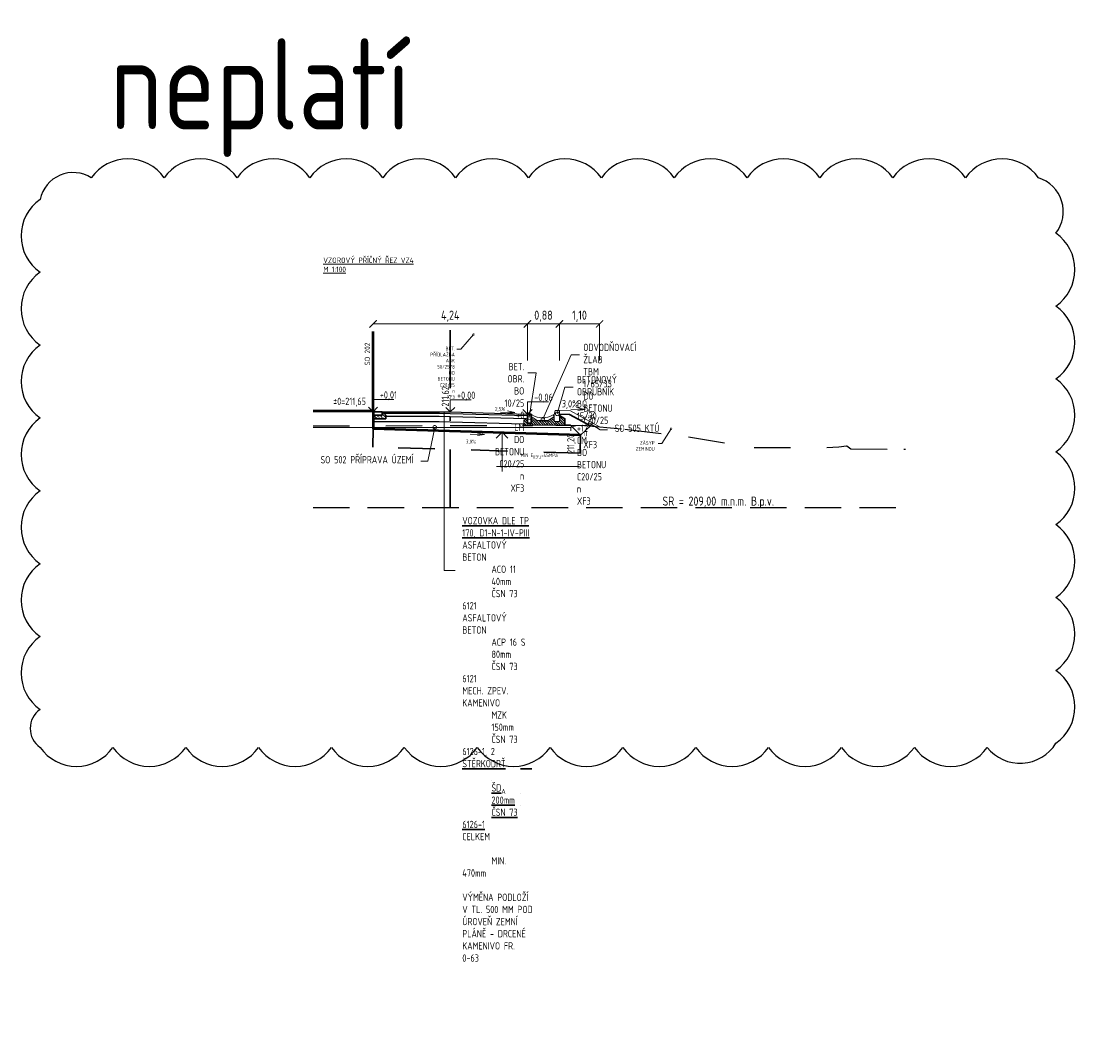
# Model space of a CAD drawing. Header units: metres. Extents: x 3405 to 3724, y 1602 to 1659.
# Tile 7 of 21: x 3432 to 3461, y 1603 to 1631. Entities that reach past the tile are written whole.
import ezdxf
from ezdxf import colors
from ezdxf.entities.mleader import LeaderData, LeaderLine
from ezdxf.enums import TextEntityAlignment as Align
from ezdxf.math import Vec2, Vec3

# ---------------------------------------------------------------- set-up
doc = ezdxf.new("R2010")
doc.units = ezdxf.units.M
doc.header["$LTSCALE"] = 0.5
for name, pattern in [('A_CARA_20', [14.4, 5, -2, 5, -0.8, 0, -0.8, 0, -0.8]), ('B_CARA_03', [3, 2, -1]), ('B_CARA_04', [4, 2, -2]), ('CONTINOUS', [0]), ('ČERCHOVANÁ2', [12.7, 6.35, -3.175, 0, -3.175])]:
    doc.linetypes.add(name, pattern=pattern)
doc.layers.add('REVIZE R01', color=96, linetype='Continuous')
doc.layers.add('RP_VZ_srovnavaci rovina', color=8, linetype='Continuous')
doc.layers.add('RP_HTU', color=7, linetype='Continuous', lineweight=18, true_color=0x70ffff)
for name, color, linetype, lineweight in [('RP_kom_koty', 240, 'CONTINOUS', 18), ('RP_Komunikace', 240, 'Continuous', 35), ('RP_VZ_novy', 240, 'Continuous', 18), ('RP_VZ_novy_popis', 240, 'Continuous', 35), ('RP_VZ_novy_srafy', 240, 'Continuous', 18), ('RP_VZ_novy_vymena_plane', 25, 'B_CARA_04', 35), ('RP_VZ_popis', 240, 'Continuous', 35), ('RP_VZ_stavajici', 251, 'A_CARA_20', 18), ('RP_VZ_stávající', 251, 'B_CARA_04', 25), ('Výška', 240, 'Continuous', 35)]:
    doc.layers.add(name, color=color, linetype=linetype, lineweight=lineweight)
doc.styles.add('PM-Poznámka', font='isocpeur.ttf', dxfattribs={"width": 0.8})
doc.styles.add('PM2_Poznámkový', font='isocpeur.ttf', dxfattribs={"width": 0.8, "height": 2})
doc.styles.add('PM_pozn', font='isocpeur.ttf', dxfattribs={"width": 0.8})
doc.styles.add('romans80', font='romans.shx', dxfattribs={"width": 0.8})
doc.styles.get("Standard").update_dxf_attribs({"font": 'isocpeur.ttf', "width": 0.8})
doc.dimstyles.new('PM_Poznámkový', dxfattribs={"dimscale": 0, "dimtxt": 2, "dimasz": 2, "dimexe": 0, "dimexo": 5, "dimgap": 0.6, "dimtad": 1, "dimzin": 1, "dimtxsty": 'PM-Poznámka', "dimblk": 'ARCHTICK', "dimcen": 2.5, "dimclrd": 256, "dimclre": 256, "dimclrt": 256, "dimadec": 6, "dimazin": 0, "dimtm": 1e-09, "dimtfac": 1, "dimtmove": 1, "dimatfit": 3, "dimldrblk": 'CLOSEDBLANK', "dimfxl": 10, "dimfxlon": 1, "dimtfill": 1, "dimlwd": 18, "dimlwe": 18, "dimarcsym": 0})

# ---------------------------------------------------------------- blocks, each defined once
blk = doc.blocks.new('_DotSmall')
at = {"color": 0, "linetype": 'ByBlock', "const_width": 0.5}
blk.add_lwpolyline([(-0.0625, 0, 1), (0.0625, 0, 1)], format="xyb", close=True, dxfattribs=at)
blk = doc.blocks.new('_Dot')
at = {"color": 0, "linetype": 'ByBlock', "lineweight": -2}
blk.add_line((-0.5, 0), (-1, 0), dxfattribs=at)
at = {"color": 0, "linetype": 'ByBlock', "const_width": 0.5}
blk.add_lwpolyline([(-0.25, 0, 1), (0.25, 0, 1)], format="xyb", close=True, dxfattribs=at)
blk = doc.blocks.new('_ARCHTICK')
at = {"color": 0, "linetype": 'ByBlock', "const_width": 0.15}
blk.add_lwpolyline([(-0.5, -0.5), (0.5, 0.5)], dxfattribs=at)
blk = doc.blocks.new('*D94')
at = {"layer": 'Defpoints', "color": 0, "transparency": 16777216}
for p in [(3441.97, 1622.937), (3446.21, 1623.146), (3446.21, 1620.65)]:
    blk.add_point(p, dxfattribs=at)
at = {"layer": 'RP_kom_koty', "linetype": 'Continuous', "lineweight": 18, "transparency": 16777216}
for p in [(3441.97, 1623.146), (3446.21, 1622.146)]:
    blk.add_line(p, (3446.21, 1623.146), dxfattribs=at)
at = {"layer": 'RP_kom_koty', "lineweight": 18, "transparency": 16777216, "xscale": 0.2, "yscale": 0.2, "zscale": 0.2, "rotation": 180}
blk.add_blockref('_ARCHTICK', (3441.97, 1623.146), dxfattribs=at)
at = {"layer": 'RP_kom_koty', "lineweight": 18, "transparency": 16777216, "xscale": 0.2, "yscale": 0.2, "zscale": 0.2}
blk.add_blockref('_ARCHTICK', (3446.21, 1623.146), dxfattribs=at)
at = {"layer": 'RP_kom_koty', "lineweight": 50, "transparency": 16777216, "insert": (3444.09, 1623.356), "char_height": 0.25, "attachment_point": 5, "style": 'PM-Poznámka', "bg_fill": 3, "box_fill_scale": 1.1, "bg_fill_color": 256, "bg_fill_true_color": 13158600, "bg_fill_transparency": 0}
blk.add_mtext('4,24', dxfattribs=at)
blk = doc.blocks.new('_ClosedBlank')
at = {"color": 0, "linetype": 'ByBlock', "lineweight": -2}
for p, q in [((-1, 0.167), (0, 0)), ((-1, 0.167), (-1, -0.167)), ((0, 0), (-1, -0.167))]:
    blk.add_line(p, q, dxfattribs=at)
blk = doc.blocks.new('*D95')
at = {"layer": 'Defpoints', "color": 0, "transparency": 16777216}
for p in [(3446.21, 1620.65), (3447.088, 1620.77)]:
    blk.add_point(p, dxfattribs=at)
at = {"layer": 'RP_kom_koty', "linetype": 'Continuous', "lineweight": 18, "transparency": 16777216}
for p, q in [((3446.21, 1622.146), (3446.21, 1623.146)), ((3446.21, 1623.146), (3447.088, 1623.146)), ((3447.088, 1622.146), (3447.088, 1623.146))]:
    blk.add_line(p, q, dxfattribs=at)
at = {"layer": 'RP_kom_koty', "lineweight": 18, "transparency": 16777216, "xscale": 0.2, "yscale": 0.2, "zscale": 0.2, "rotation": 180}
blk.add_blockref('_ARCHTICK', (3446.21, 1623.146), dxfattribs=at)
at = {"layer": 'RP_kom_koty', "lineweight": 18, "transparency": 16777216, "xscale": 0.2, "yscale": 0.2, "zscale": 0.2}
blk.add_blockref('_ARCHTICK', (3447.088, 1623.146), dxfattribs=at)
at = {"layer": 'RP_kom_koty', "lineweight": 50, "transparency": 16777216, "insert": (3446.649, 1623.356), "char_height": 0.25, "attachment_point": 5, "style": 'PM-Poznámka', "bg_fill": 3, "box_fill_scale": 1.1, "bg_fill_color": 256, "bg_fill_true_color": 13158600, "bg_fill_transparency": 0}
blk.add_mtext('0,88', dxfattribs=at)
at = {"layer": 'Defpoints', "color": 0, "transparency": 16777216}
blk.add_point((3447.088, 1623.146), dxfattribs=at)
blk = doc.blocks.new('*D96')
at = {"layer": 'Defpoints', "color": 0, "transparency": 16777216}
for p in [(3448.188, 1623.146), (3447.088, 1620.77), (3448.188, 1620.325)]:
    blk.add_point(p, dxfattribs=at)
at = {"layer": 'RP_kom_koty', "linetype": 'Continuous', "lineweight": 18, "transparency": 16777216}
for p, q in [((3447.088, 1622.146), (3447.088, 1623.146)), ((3447.088, 1623.146), (3448.188, 1623.146)), ((3448.188, 1622.146), (3448.188, 1623.146))]:
    blk.add_line(p, q, dxfattribs=at)
at = {"layer": 'RP_kom_koty', "lineweight": 18, "transparency": 16777216, "xscale": 0.2, "yscale": 0.2, "zscale": 0.2, "rotation": 180}
blk.add_blockref('_ARCHTICK', (3447.088, 1623.146), dxfattribs=at)
at = {"layer": 'RP_kom_koty', "lineweight": 18, "transparency": 16777216, "xscale": 0.2, "yscale": 0.2, "zscale": 0.2}
blk.add_blockref('_ARCHTICK', (3448.188, 1623.146), dxfattribs=at)
at = {"layer": 'RP_kom_koty', "lineweight": 50, "transparency": 16777216, "insert": (3447.638, 1623.356), "char_height": 0.25, "attachment_point": 5, "style": 'PM-Poznámka', "bg_fill": 3, "box_fill_scale": 1.1, "bg_fill_color": 256, "bg_fill_true_color": 13158600, "bg_fill_transparency": 0}
blk.add_mtext('1,10', dxfattribs=at)
blk = doc.blocks.new('Kota-hp')
at = {"lineweight": 18}
for p, q in [((0, 0), (0, 3.35)), ((0, 3.35), (5.74, 3.35))]:
    blk.add_line(p, q, dxfattribs=at)
blk.add_lwpolyline([(-1.25, 1.25), (0, 0), (1.25, 1.25)], dxfattribs=at)
at = {"layer": 'Výška', "lineweight": 50, "style": 'romans80', "width": 0.8}
blk.add_attdef('VYSKA', (1.86, 3.6), '', height=1, dxfattribs=at)

msp = doc.modelspace()

# ---------------------------------------------------------------- hatches: boundary and pattern name
at = {"layer": 'RP_VZ_novy', "lineweight": 25}
h = msp.add_hatch(dxfattribs=at)
h.set_pattern_fill('ANSI35', color=256, scale=0.015, angle=90, style=0)
h.set_pattern_definition([(135, (3099.7582, 1605.78059), (-0.06735192, -0.06735192), []), (135, (3099.7582, 1605.84794), (-0.06735192, -0.06735192), [0.1190625, -0.0238125, 0, -0.0238125])])
h.paths.add_polyline_path([(3447.088, 1620.63), (3447.238, 1620.543), (3447.238, 1620.37), (3446.11, 1620.37), (3446.11, 1620.512), (3446.21, 1620.57), (3446.21, 1620.42), (3446.31, 1620.42), (3446.31, 1620.607), (3446.474, 1620.498), (3446.774, 1620.498), (3446.938, 1620.607), (3446.938, 1620.47), (3447.088, 1620.47)])
at = {"layer": 'RP_VZ_novy_srafy', "transparency": 33554687}
h = msp.add_hatch(dxfattribs=at)
h.set_pattern_fill('ANSI36', color=256, scale=0.02, angle=90)
h.set_pattern_definition([(135, (470703.112177, 1129280.120135), (-0.1234785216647, 0.033675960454), [0.15875, -0.03175, 0, -0.03175])])
h.paths.add_polyline_path([(3441.97, 1620.637), (3442.22, 1620.637), (3442.22, 1620.737), (3442.32, 1620.637), (3442.32, 1620.537), (3441.97, 1620.537)])

# ---------------------------------------------------------------- linework, layer by layer
at = {"layer": 'RP_HTU'}
for q in [(3447.088, 1620.77), (3448.188, 1620.325)]:
    msp.add_line((3447.387, 1620.761), q, dxfattribs=at)
msp.add_lwpolyline([(3440.322, 1620.307), (3443.092, 1620.307), (3444.09, 1620.307), (3445.659, 1620.307), (3446.607, 1620.307), (3447.399, 1620.307), (3447.412, 1620.311), (3447.564, 1620.362)], dxfattribs=at)
at = {"layer": 'RP_Komunikace', "color": 241, "linetype": 'Continuous', "lineweight": 50}
for p, q in [((3441.97, 1620.737), (3441.97, 1622.937)), ((3440.322, 1620.757), (3441.97, 1620.757))]:
    msp.add_line(p, q, dxfattribs=at)
at = {"layer": 'RP_VZ_novy', "linetype": 'ČERCHOVANÁ2', "lineweight": 30, "ltscale": 0.5}
msp.add_line((3444.09, 1618.107), (3444.09, 1623.607), dxfattribs=at)
at = {"layer": 'RP_VZ_novy', "lineweight": 50}
for p in [(3441.97, 1620.737), (3447.662, 1620.096)]:
    msp.add_line(p, (3441.97, 1620.267), dxfattribs=at)
at = {"layer": 'RP_VZ_novy'}
for p, q in [((3447.238, 1620.37), (3447.388, 1620.37)), ((3447.388, 1620.37), (3447.662, 1620.096))]:
    msp.add_line(p, q, dxfattribs=at)
at = {"layer": 'RP_VZ_novy', "lineweight": 30}
for points in [[(3441.97, 1620.737), (3442.22, 1620.737), (3442.22, 1620.637), (3441.97, 1620.637), (3441.97, 1620.737)], [(3442.32, 1620.637), (3442.22, 1620.737)], [(3442.32, 1620.637), (3442.32, 1620.537)], [(3441.97, 1620.537), (3442.32, 1620.537)]]:
    msp.add_lwpolyline(points, dxfattribs=at)
at = {"layer": 'RP_VZ_novy', "lineweight": 25}
for points in [[(3442.22, 1620.737), (3443.791, 1620.737), (3444.09, 1620.728), (3446.21, 1620.67)], [(3442.26, 1620.697), (3443.791, 1620.697), (3444.089, 1620.688), (3446.209, 1620.63)], [(3442.32, 1620.617), (3443.789, 1620.617), (3444.087, 1620.608), (3446.177, 1620.551)], [(3441.97, 1620.467), (3443.787, 1620.467), (3444.083, 1620.458), (3446.11, 1620.403)]]:
    msp.add_lwpolyline(points, dxfattribs=at)
at = {"layer": 'RP_VZ_novy'}
for points in [[(3447.088, 1620.63), (3447.238, 1620.543), (3447.238, 1620.37), (3446.11, 1620.37), (3446.11, 1620.512), (3446.21, 1620.57), (3446.21, 1620.42), (3446.31, 1620.42), (3446.31, 1620.607), (3446.474, 1620.498), (3446.774, 1620.498), (3446.938, 1620.607), (3446.938, 1620.47), (3447.088, 1620.47)], [(3446.938, 1620.47), (3446.938, 1620.6), (3446.938, 1620.65), (3446.968, 1620.77), (3447.088, 1620.77), (3447.088, 1620.47)]]:
    msp.add_lwpolyline(points, close=True, dxfattribs=at)
at = {"layer": 'RP_VZ_novy', "lineweight": 35}
for points in [[(3446.31, 1620.42), (3446.21, 1620.42), (3446.21, 1620.65), (3446.23, 1620.67), (3446.31, 1620.67)], [(3447.088, 1620.67), (3447.088, 1620.63), (3447.238, 1620.543), (3447.238, 1620.37), (3447.388, 1620.37), (3447.662, 1620.096), (3447.936, 1620.348), (3447.936, 1620.348), (3447.36, 1620.662)]]:
    msp.add_lwpolyline(points, close=True, dxfattribs=at)
at = {"layer": 'RP_VZ_novy'}
msp.add_lwpolyline([(3446.31, 1620.607), (3446.474, 1620.498), (3446.774, 1620.498), (3446.938, 1620.607), (3446.912, 1620.65, -0.277778), (3446.336, 1620.65)], format="xyb", close=True, dxfattribs=at)
at = {"layer": 'RP_VZ_novy_popis', "lineweight": 15}
for p, q in [((3445.47, 1620.724), (3445.861, 1620.717)), ((3445.861, 1620.717), (3445.662, 1620.686)), ((3445.861, 1620.717), (3445.664, 1620.756)), ((3447.4, 1620.808), (3447.791, 1620.801)), ((3447.791, 1620.801), (3447.593, 1620.77)), ((3447.791, 1620.801), (3447.594, 1620.84)), ((3444.64, 1620.119), (3445.031, 1620.112)), ((3445.031, 1620.112), (3444.833, 1620.081)), ((3445.031, 1620.112), (3444.834, 1620.151))]:
    msp.add_line(p, q, dxfattribs=at)
at = {"layer": 'RP_VZ_novy_popis', "color": 240, "lineweight": 18}
for p, q in [((3445.512, 1620.171), (3445.352, 1620.011)), ((3445.512, 1620.171), (3445.512, 1619.092)), ((3445.512, 1620.171), (3445.672, 1620.011)), ((3445.361, 1619.232), (3447.634, 1619.232))]:
    msp.add_line(p, q, dxfattribs=at)
at = {"layer": 'RP_VZ_novy_vymena_plane'}
for p, q in [((3441.97, 1620.267), (3441.964, 1619.767)), ((3447.662, 1620.096), (3447.66, 1619.596)), ((3447.66, 1619.596), (3441.955, 1619.767))]:
    msp.add_line(p, q, dxfattribs=at)
at = {"layer": 'RP_VZ_srovnavaci rovina', "linetype": 'B_CARA_03'}
msp.add_line((3440.322, 1618.107), (3456.59, 1618.107), dxfattribs=at)
at = {"layer": 'RP_VZ_stávající'}
msp.add_lwpolyline([(3440.322, 1620.351), (3444.09, 1620.354), (3446.347, 1620.356), (3446.354, 1620.374), (3446.39, 1620.375), (3446.986, 1620.365), (3447.797, 1620.36), (3448.883, 1620.261), (3450.627, 1620.048), (3452.434, 1619.75), (3454.427, 1619.751), (3454.753, 1619.769), (3454.963, 1619.802), (3454.975, 1619.795), (3455.082, 1619.713), (3456.537, 1619.708), (3456.59, 1619.708)], dxfattribs=at)

# ---------------------------------------------------------------- texts
at = {"layer": 'REVIZE R01', "insert": (3434.754, 1630.983), "char_height": 2.5, "attachment_point": 1}
msp.add_mtext_dynamic_manual_height_columns('neplatí', width=14.48272, gutter_width=12.5, heights=[0], dxfattribs=at)
at = {"layer": 'RP_HTU', "style": 'PM_pozn', "width": 0.8}
msp.add_text('211,20', height=0.2, rotation=90, dxfattribs=at).set_placement((3447.396, 1620.128), align=Align.MIDDLE_RIGHT)
at = {"layer": 'RP_Komunikace', "color": 241, "linetype": 'Continuous', "lineweight": 50, "style": 'PM-Poznámka', "width": 0.8}
msp.add_text('SO 202', height=0.15, rotation=90, dxfattribs=at).set_placement((3441.89, 1622.005))
at = {"layer": 'RP_Komunikace', "color": 241, "linetype": 'Continuous', "lineweight": 50, "ltscale": 0.5, "insert": (3440.875, 1620.873), "char_height": 0.2, "width": 1.02644, "attachment_point": 7, "style": 'PM_pozn'}
msp.add_mtext('%%P0=211,65', dxfattribs=at)
at = {"layer": 'RP_VZ_novy_popis', "lineweight": 15, "style": 'PM_pozn', "width": 0.8}
for s, height, p in [('2,5%%%', 0.1, (3445.319, 1620.766)), ('3,0%%%', 0.2, (3447.15, 1620.857)), ('3,0%%%', 0.1, (3444.522, 1619.871))]:
    msp.add_text(s, height=height, rotation=358.573, dxfattribs=at).set_placement(p)
at = {"layer": 'RP_VZ_novy_popis', "color": 240, "ltscale": 0.5, "insert": (3446.533, 1619.591), "char_height": 0.1, "width": 1.10572, "attachment_point": 2, "rotation": 359.9878, "style": 'PM_pozn'}
msp.add_mtext('\\A1;MIN E{\\H0.7x;\\S^ DEF,2;}=45MPa', dxfattribs=at)
at = {"layer": 'RP_VZ_popis', "style": 'PM_pozn', "width": 0.8}
msp.add_text('1:2', height=0.2, rotation=340.5636, dxfattribs=at).set_placement((3447.778, 1620.626))
at = {"layer": 'RP_VZ_srovnavaci rovina', "linetype": 'B_CARA_03', "insert": (3451.445, 1618.407), "char_height": 0.25, "attachment_point": 2, "style": 'PM-Poznámka'}
msp.add_mtext('SR = 209,00 m.n.m. B.p.v.', dxfattribs=at)
at = {"layer": 'RP_VZ_stavajici', "insert": (3440.604, 1624.967), "char_height": 0.15, "width": 2.10917, "attachment_point": 1, "style": 'PM2_Poznámkový'}
msp.add_mtext('{\\LVZOROVÝ PŘÍČNÝ ŘEZ VZ4\\PM 1:100}', dxfattribs=at)

# ---------------------------------------------------------------- leaders
at = {"layer": 'RP_HTU'}
ml = msp.add_multileader_mtext('Standard', dxfattribs=at)
ml.set_content('SO 502 PŘÍPRAVA ÚZEMÍ', color=256, style='PM-Poznámka')
ml.set_leader_properties(color=256, linetype='Continuous', lineweight=18)
ml.set_arrow_properties(name='DOTSMALL')
ml.build(insert=Vec2(0, 0))
ml.multileader.update_dxf_attribs({"text_left_attachment_type": 2, "text_right_attachment_type": 2, "dogleg_length": 2, "arrow_head_size": 0.2, "scale": 0.1})
ctx = ml.context
ctx.base_point, ctx.scale, ctx.char_height, ctx.arrow_head_size, ctx.landing_gap_size, ctx.plane_origin = Vec3(3440.414, 1619.378), 0.1, 0.2, 0.2, 0.2, Vec3(3439.786, 1619.947)
ctx.left_attachment, ctx.right_attachment, ctx.text_align_type = 2, 2, 2
notes = []
notes.append((ctx, [(1, (1, 1, 0), (3443.478, 1619.378), (-1, 0), 0.2, [(0, [(3443.664, 1620.307)], 0, [])])]))
ctx.mtext.insert, ctx.mtext.alignment, ctx.mtext.flow_direction = Vec3(3443.078, 1619.518), 3, 5
at = {"layer": 'RP_HTU', "lineweight": 25}
ml = msp.add_multileader_mtext('Standard', dxfattribs=at)
ml.set_content('SO 505 KTÚ', color=256, style='PM-Poznámka')
ml.set_leader_properties(color=256, linetype='Continuous', lineweight=18)
ml.set_arrow_properties(name='DOTSMALL')
ml.build(insert=Vec2(0, 0))
ml.multileader.update_dxf_attribs({"text_left_attachment_type": 2, "text_right_attachment_type": 2, "dogleg_length": 2, "arrow_head_size": 0.2, "scale": 0.1})
ctx = ml.context
ctx.base_point, ctx.scale, ctx.char_height, ctx.arrow_head_size, ctx.landing_gap_size, ctx.plane_origin = Vec3(3448.402, 1620.243), 0.1, 0.2, 0.2, 0.2, Vec3(3449.134, 1622.08)
ctx.left_attachment, ctx.right_attachment = 2, 2
notes.append((ctx, [(0, (1, 1, 0), (3448.202, 1620.243), (1, 0), 0.2, [(0, [(3447.933, 1620.413)], 0, [])])]))
ctx.mtext.insert, ctx.mtext.flow_direction = Vec3(3448.602, 1620.383), 5
at = {"layer": 'RP_VZ_novy_popis', "ltscale": 0.5}
ml = msp.add_multileader_mtext('Standard', dxfattribs=at)
ml.set_content('\\A1;ODVODŇOVACÍ ŽLAB TBM 1/65/33 DO BETONU C20/25 n XF3', color=256, style='PM-Poznámka')
ml.set_leader_properties(color=256, linetype='Continuous', lineweight=18)
ml.set_arrow_properties(name='DOTSMALL')
ml.build(insert=Vec2(0, 0))
ml.multileader.update_dxf_attribs({"text_left_attachment_type": 2, "text_right_attachment_type": 2, "dogleg_length": 1, "arrow_head_size": 0.2, "scale": 0.1})
ctx = ml.context
ctx.base_point, ctx.scale, ctx.char_height, ctx.arrow_head_size, ctx.landing_gap_size, ctx.plane_origin = Vec3(3447.642, 1622.294), 0.1, 0.2, 0.2, 0.1, Vec3(3445.977, 1620.821)
ctx.left_attachment, ctx.right_attachment = 2, 2
notes.append((ctx, [(1, (1, 1, 0), (3447.411, 1622.294), (1, 0), 0.231, [(0, [(3446.632, 1620.528)], 0, [])])]))
ctx.mtext.insert, ctx.mtext.width, ctx.mtext.defined_height, ctx.mtext.flow_direction = Vec3(3447.742, 1622.601), 3.3575, 0.552, 5
ml = msp.add_multileader_mtext('Standard', dxfattribs=at)
ml.set_content('\\A1;BET. OBR. BO 10/25 +0 CM\\PDO BETONU C{\\H1x;20/25} n XF3', color=256, style='PM-Poznámka')
ml.set_leader_properties(color=256, linetype='Continuous', lineweight=18)
ml.set_arrow_properties(name='DOTSMALL')
ml.build(insert=Vec2(0, 0))
ml.multileader.update_dxf_attribs({"text_left_attachment_type": 2, "text_right_attachment_type": 2, "dogleg_length": 1, "arrow_head_size": 0.2, "scale": 0.1})
ctx = ml.context
ctx.base_point, ctx.scale, ctx.char_height, ctx.arrow_head_size, ctx.landing_gap_size, ctx.plane_origin = Vec3(3443.462, 1621.806), 0.1, 0.2, 0.2, 0.1, Vec3(3445.603, 1620.87)
ctx.left_attachment, ctx.right_attachment, ctx.text_align_type = 2, 2, 2
notes.append((ctx, [(0, (1, 1, 0), (3446.452, 1621.806), (-1, 0), 0.231, [(0, [(3446.258, 1620.577)], 0, [])])]))
ctx.mtext.insert, ctx.mtext.width, ctx.mtext.defined_height, ctx.mtext.alignment, ctx.mtext.flow_direction = Vec3(3446.122, 1622.073), 3.20708, 0.61, 3, 5
ml = msp.add_multileader_mtext('Standard', dxfattribs=at)
ml.set_content('\\A1;BETONOVÝ OBRUBNÍK BO 15/30 +12 CM DO BETONU C20/25 n XF3', color=256, style='PM-Poznámka')
ml.set_leader_properties(color=256, linetype='Continuous', lineweight=18)
ml.set_arrow_properties(name='DOTSMALL')
ml.build(insert=Vec2(0, 0))
ml.multileader.update_dxf_attribs({"text_left_attachment_type": 2, "text_right_attachment_type": 2, "dogleg_length": 1, "arrow_head_size": 0.2, "scale": 0.1})
ctx = ml.context
ctx.base_point, ctx.scale, ctx.char_height, ctx.arrow_head_size, ctx.landing_gap_size, ctx.plane_origin = Vec3(3447.467, 1621.41), 0.1, 0.2, 0.2, 0.1, Vec3(3446.371, 1620.97)
ctx.left_attachment, ctx.right_attachment = 2, 2
notes.append((ctx, [(1, (1, 1, 0), (3447.237, 1621.41), (1, 0), 0.231, [(0, [(3447.026, 1620.677)], 0, [])])]))
ctx.mtext.insert, ctx.mtext.width, ctx.mtext.defined_height, ctx.mtext.flow_direction = Vec3(3447.567, 1621.717), 3.83134, 0.685, 5
at = {"layer": 'RP_VZ_novy_popis', "lineweight": 15}
ml = msp.add_multileader_mtext('Standard', dxfattribs=at)
ml.set_content('\\A1;\\pxt15,r24,26;{\\LVOZOVKA DLE TP 170, D1-N-1-IV-PIII \\P}ASFALTOVÝ BETON^I^I^I^I^I^IACO 11 ^I^I40mm^I^IČSN 73 6121\\PASFALTOVÝ BETON^I^I^I^I^I^IACP 16 S^I80mm^I^IČSN 73 6121\\PMECH. ZPEV. KAMENIVO^I^I^I^I^I ^IMZK^I^I150mm^I^IČSN 73 6126-1, 2\\P{\\LŠTĚRKODRŤ^I^I^I^I^I^IŠD\\H0.7x;\\S^ A;\\H1.4286x;^I^I200mm^I^IČSN 73 6126-1\\P\\ptz;}CELKEM^I^I^I^I^I^I^I^I^I^I^IMIN. 470mm{\\C34;^I }^I\\P\\PVÝMĚNA PODLOŽÍ V TL. 500 MM POD ÚROVEŇ ZEMNÍ PLÁNĚ - DRCENÉ KAMENIVO FR. 0-63', color=256, style='PM_pozn')
ml.set_leader_properties(color=256, linetype='Continuous', lineweight=15)
ml.set_arrow_properties(name='DOT')
ml.build(insert=Vec2(0, 0))
ml.multileader.update_dxf_attribs({"text_left_attachment_type": 2, "text_right_attachment_type": 2, "dogleg_length": 3, "arrow_head_size": 0.05, "scale": 0.1})
ctx = ml.context
ctx.base_point, ctx.scale, ctx.char_height, ctx.arrow_head_size, ctx.landing_gap_size, ctx.plane_origin = Vec3(3444.221, 1616.378), 0.1, 0.2, 0.05, 0.2, Vec3(3443.921, 1614.033)
ctx.left_attachment, ctx.right_attachment = 2, 2
notes.append((ctx, [(0, (1, 1, 0), (3443.921, 1616.378), (1, 0), 0.3, [(0, [(3443.921, 1620.684)], 0, [])])]))
ctx.mtext.insert, ctx.mtext.width, ctx.mtext.flow_direction = Vec3(3444.421, 1617.845), 16.00771, 5
at = {"layer": 'RP_VZ_popis'}
ml = msp.add_multileader_mtext('Standard', dxfattribs=at)
ml.set_content('\\A1;ZÁSYP ZEMINOU', color=256, style='PM-Poznámka')
ml.set_leader_properties(color=256, linetype='Continuous', lineweight=18)
ml.set_arrow_properties(name='DOTSMALL')
ml.build(insert=Vec2(0, 0))
ml.multileader.update_dxf_attribs({"text_left_attachment_type": 2, "text_right_attachment_type": 2, "dogleg_length": 2, "arrow_head_size": 0.1, "scale": 0.05})
ctx = ml.context
ctx.base_point, ctx.scale, ctx.char_height, ctx.arrow_head_size, ctx.landing_gap_size, ctx.plane_origin = Vec3(3448.825, 1619.861), 0.05, 0.1, 0.1, 0.1, Vec3(3450.144, 1618.415)
ctx.left_attachment, ctx.right_attachment, ctx.text_align_type = 2, 2, 2
notes.append((ctx, [(0, (1, 1, 0), (3449.901, 1619.861), (-1, 0), 0.1, [(0, [(3450.15, 1620.267)], 0, [])])]))
ctx.mtext.insert, ctx.mtext.width, ctx.mtext.alignment, ctx.mtext.flow_direction = Vec3(3449.701, 1619.931), 3.42468, 3, 5
for ctx, leaders in notes:
    for number, flags, end, landing, length, lines in leaders:
        leader = LeaderData()
        leader.index, (leader.has_last_leader_line, leader.has_dogleg_vector, leader.attachment_direction) = number, flags
        leader.last_leader_point, leader.dogleg_vector, leader.dogleg_length = Vec3(end), Vec3(landing), length
        for number, points, colour, breaks in lines:
            line = LeaderLine()
            line.index, line.vertices, line.color, line.breaks = number, Vec3.list(points), colors.encode_raw_color(colour), breaks
            leader.lines.append(line)
        ctx.leaders.append(leader)

# ---------------------------------------------------------------- next in the draw order: dimensions: what is measured, and where the dimension line sits
at = {"layer": 'RP_kom_koty', "lineweight": 50}
dim = msp.add_linear_dim(base=(3446.21, 1623.146), p1=(3441.97, 1622.937), p2=(3446.21, 1620.65), dimstyle='PM_Poznámkový', override={"dimscale": 0, "dimtxt": 2.5, "dimtix": 0, "dimtofl": 1, "dimtmove": 1, "dimatfit": 3}, dxfattribs=at)
dim.commit()
dim.dimension.update_dxf_attribs({"geometry": '*D94', "text_midpoint": (3444.09, 1623.356)})

# ---------------------------------------------------------------- next in the draw order: block references
at = {"layer": 'RP_VZ_popis', "lineweight": 50}
ref = msp.add_blockref('Kota-hp', (3441.97, 1620.737), dxfattribs=dict(at, xscale=0.1, yscale=0.1, zscale=0.1))
ref.add_attrib('VYSKA', '+0,01', (3442.156, 1621.096), dxfattribs={"layer": 'Výška', "lineweight": 50, "height": 0.2, "style": 'PM-Poznámka', "width": 0.8})
ref = msp.add_blockref('Kota-hp', (3444.09, 1620.728), dxfattribs=dict(at, xscale=0.1, yscale=0.1, zscale=0.1))
ref.add_attrib('VYSKA', '+0,00', (3444.276, 1621.088), dxfattribs={"layer": 'Výška', "lineweight": 50, "height": 0.2, "style": 'PM-Poznámka', "width": 0.8})

# ---------------------------------------------------------------- next in the draw order: texts
at = {"layer": 'RP_VZ_popis', "style": 'PM_pozn', "width": 0.8}
msp.add_text('211,62', height=0.2, rotation=90, dxfattribs=at).set_placement((3444.115, 1620.877), align=Align.BOTTOM_LEFT)

# ---------------------------------------------------------------- next in the draw order: dimensions: what is measured, and where the dimension line sits
at = {"layer": 'RP_kom_koty', "lineweight": 50}
dim = msp.add_linear_dim(base=(3447.088, 1623.146), p1=(3446.21, 1620.65), p2=(3447.088, 1620.77), dimstyle='PM_Poznámkový', override={"dimscale": 0, "dimtxt": 2.5, "dimtix": 0, "dimtofl": 1, "dimtmove": 1, "dimatfit": 3}, dxfattribs=at)
dim.commit()
dim.dimension.update_dxf_attribs({"geometry": '*D95', "text_midpoint": (3446.649, 1623.356)})

# ---------------------------------------------------------------- next in the draw order: leaders
at = {"layer": 'RP_VZ_novy_popis', "ltscale": 0.5}
ml = msp.add_multileader_mtext('Standard', dxfattribs=at)
ml.set_content('\\A1;BET. PŘÍDLAŽBA ABK 50/25/8 DO BETONU C20/25 n XF3', color=256, style='PM-Poznámka')
ml.set_leader_properties(color=256, linetype='Continuous', lineweight=18)
ml.set_arrow_properties(name='DOTSMALL')
ml.build(insert=Vec2(0, 0))
ml.multileader.update_dxf_attribs({"text_left_attachment_type": 2, "text_right_attachment_type": 2, "dogleg_length": 1, "arrow_head_size": 0.1, "scale": 0.05})
ctx = ml.context
ctx.base_point, ctx.scale, ctx.char_height, ctx.arrow_head_size, ctx.landing_gap_size, ctx.plane_origin = Vec3(3441.357, 1622.45), 0.05, 0.1, 0.1, 0.05, Vec3(3444.723, 1621.003)
ctx.left_attachment, ctx.right_attachment, ctx.text_align_type = 2, 2, 2
notes = []
notes.append((ctx, [(0, (1, 1, 0), (3444.381, 1622.45), (-1, 0), 0.115, [(0, [(3444.73, 1622.855)], 0, [])])]))
ctx.mtext.insert, ctx.mtext.width, ctx.mtext.defined_height, ctx.mtext.alignment, ctx.mtext.flow_direction = Vec3(3444.215, 1622.52), 3.26936, 0.686, 3, 5
for ctx, leaders in notes:
    for number, flags, end, landing, length, lines in leaders:
        leader = LeaderData()
        leader.index, (leader.has_last_leader_line, leader.has_dogleg_vector, leader.attachment_direction) = number, flags
        leader.last_leader_point, leader.dogleg_vector, leader.dogleg_length = Vec3(end), Vec3(landing), length
        for number, points, colour, breaks in lines:
            line = LeaderLine()
            line.index, line.vertices, line.color, line.breaks = number, Vec3.list(points), colors.encode_raw_color(colour), breaks
            leader.lines.append(line)
        ctx.leaders.append(leader)

# ---------------------------------------------------------------- next in the draw order: dimensions: what is measured, and where the dimension line sits
at = {"layer": 'RP_kom_koty', "lineweight": 50}
dim = msp.add_linear_dim(base=(3448.188, 1623.146), p1=(3447.088, 1620.77), p2=(3448.188, 1620.325), dimstyle='PM_Poznámkový', override={"dimscale": 0, "dimtxt": 2.5, "dimtix": 0, "dimtofl": 1, "dimtmove": 1, "dimatfit": 3}, dxfattribs=at)
dim.commit()
dim.dimension.update_dxf_attribs({"geometry": '*D96', "text_midpoint": (3447.638, 1623.356)})

# ---------------------------------------------------------------- next in the draw order: linework, layer by layer
at = {"layer": 'REVIZE R01'}
msp.add_lwpolyline([(3432.829, 1611.523, 0.520567), (3434.829, 1611.523, 0.520567), (3436.829, 1611.523, 0.520567), (3438.829, 1611.523, 0.520567), (3440.829, 1611.523, 0.520567), (3442.829, 1611.523, 0.520567), (3444.829, 1611.523, 0.520567), (3446.829, 1611.523, 0.520567), (3448.829, 1611.523, 0.520567), (3450.829, 1611.523, 0.520567), (3452.829, 1611.523, 0.520567), (3454.829, 1611.523, 0.520567), (3456.829, 1611.523, 0.520567), (3458.829, 1611.523, 0.520567), (3460.716, 1611.636, 0.520567), (3460.716, 1613.636, 0.520567), (3460.716, 1615.636, 0.520567), (3460.716, 1617.636, 0.520567), (3460.716, 1619.636, 0.520567), (3460.716, 1621.636, 0.520567), (3460.716, 1623.636, 0.520567), (3460.716, 1625.636, 0.520567), (3460.237, 1627.156, 0.520567), (3458.237, 1627.156, 0.520567), (3456.237, 1627.156, 0.520567), (3454.237, 1627.156, 0.520567), (3452.237, 1627.156, 0.520567), (3450.237, 1627.156, 0.520567), (3448.237, 1627.156, 0.520567), (3446.237, 1627.156, 0.520567), (3444.237, 1627.156, 0.520567), (3442.237, 1627.156, 0.520567), (3440.237, 1627.156, 0.520567), (3438.237, 1627.156, 0.520567), (3436.237, 1627.156, 0.520567), (3434.237, 1627.156, 0.520567), (3432.829, 1626.564, 0.520567), (3432.829, 1624.564, 0.520567), (3432.829, 1622.564, 0.520567), (3432.829, 1620.564, 0.520567), (3432.829, 1618.564, 0.520567), (3432.829, 1616.564, 0.520567), (3432.829, 1614.564, 0.520567), (3432.829, 1612.564, 0.520567)], format="xyb", close=True, dxfattribs=at)
at = {"layer": 'RP_HTU'}
msp.add_line((3447.399, 1620.207), (3447.399, 1620.307), dxfattribs=at)

# ---------------------------------------------------------------- next in the draw order: block references
at = {"layer": 'RP_VZ_popis', "lineweight": 50}
ref = msp.add_blockref('Kota-hp', (3446.21, 1620.672), dxfattribs=dict(at, xscale=0.1, yscale=0.1, zscale=0.1))
ref.add_attrib('VYSKA', '-0,06', (3446.396, 1621.031), dxfattribs={"layer": 'Výška', "lineweight": 50, "height": 0.2, "style": 'PM-Poznámka', "width": 0.8})

doc.saveas('drawing.dxf')
